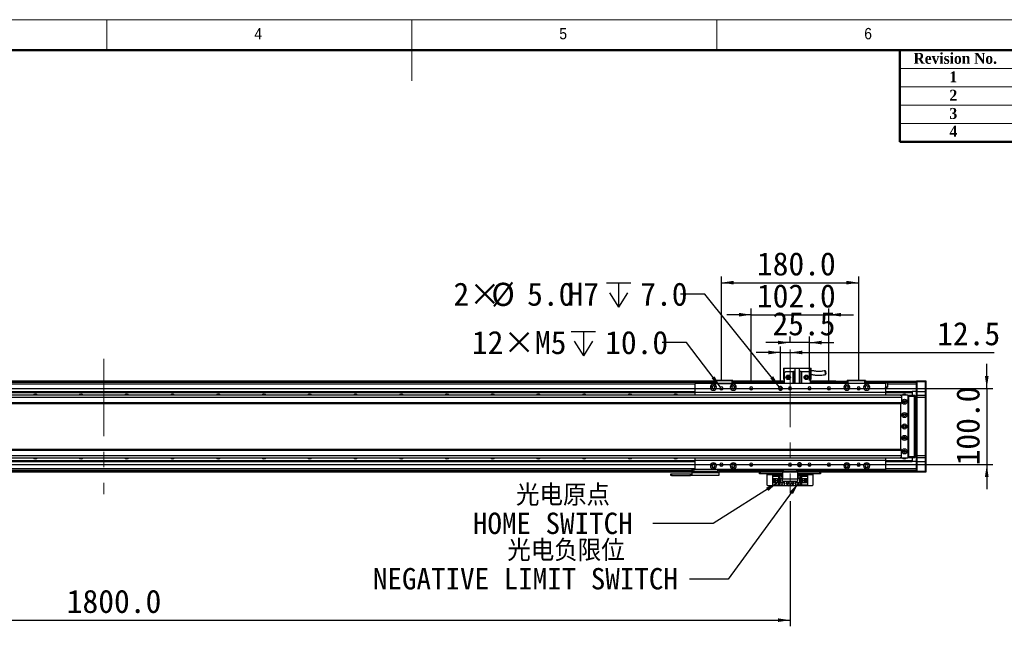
# Model space of a CAD drawing. Header units: millimetres. Extents: x 40 to 3320, y 40 to 2336.
# Tile 7 of 8: x 1166 to 2457, y 1541 to 2336. Entities that reach past the tile are written whole.
import ezdxf

# ---------------------------------------------------------------- set-up
doc = ezdxf.new("R2010")
doc.units = ezdxf.units.MM
doc.header["$LTSCALE"] = 8
doc.linetypes.add('CENTERX2', pattern=[20.32, 12.7, -2.54, 2.54, -2.54])
doc.layers.add('DIMNS', color=7, linetype='Continuous')
doc.styles.add('SLDTEXTSTYLE1', font='Gothic.ttf', dxfattribs={"width": 0.913})
doc.styles.add('SLDTEXTSTYLE2', font='timesbd.ttf', dxfattribs={"width": 0.933})
doc.styles.add('SLDTEXTSTYLE8', font='txt')
doc.styles.add('SLDTEXTSTYLE9', font='txt', dxfattribs={"bigfont": 'bigfont'})
doc.dimstyles.new('SLDDIMSTYLE0', dxfattribs={"dimtxt": 30.4, "dimasz": 16, "dimexe": 0, "dimexo": 0.0625, "dimgap": 7.6, "dimtad": 2, "dimdec": 1, "dimrnd": 1e-09, "dimzin": 4, "dimdsep": 46, "dimtxsty": 'SLDTEXTSTYLE8', "dimsah": 1, "dimcen": 0.09, "dimadec": 0, "dimazin": 1, "dimtfac": 1, "dimtdec": 1, "dimtofl": 0, "dimtmove": 0, "dimatfit": 3, "dimfxl": 0, "dimfrac": 2, "dimtolj": 1, "dimtzin": 12, "dimarcsym": 0})
doc.dimstyles.new('SLDDIMSTYLE1', dxfattribs={"dimtxt": 30.4, "dimasz": 16, "dimexe": 0, "dimexo": 0.0625, "dimgap": 7.6, "dimtad": 2, "dimdec": 1, "dimrnd": 1e-09, "dimzin": 4, "dimdsep": 46, "dimtxsty": 'SLDTEXTSTYLE8', "dimsah": 1, "dimcen": 0.09, "dimadec": 0, "dimazin": 1, "dimtfac": 1, "dimtdec": 1, "dimtmove": 0, "dimatfit": 0, "dimfxl": 0, "dimfrac": 2, "dimtolj": 1, "dimtzin": 12, "dimarcsym": 0})
doc.dimstyles.new('SLDDIMSTYLE2', dxfattribs={"dimtxt": 0.18, "dimasz": 16, "dimexe": 0, "dimexo": 0.0625, "dimgap": 0, "dimtad": 0, "dimtih": 1, "dimtoh": 1, "dimdec": 0, "dimrnd": 1e-09, "dimzin": 0, "dimdsep": 46, "dimtxsty": 'Standard', "dimsah": 1, "dimcen": 0.09, "dimadec": 0, "dimazin": 0, "dimtfac": 16, "dimtdec": 0, "dimtofl": 0, "dimtmove": 0, "dimatfit": 3, "dimfxl": 0, "dimfrac": 2, "dimtolj": 1, "dimtzin": 0, "dimarcsym": 0})
doc.dimstyles.new('SLDDIMSTYLE3', dxfattribs={"dimtxt": 30.4, "dimasz": 16, "dimexe": 0, "dimexo": 0.0625, "dimgap": 7.6, "dimtad": 2, "dimdec": 1, "dimrnd": 1e-09, "dimzin": 12, "dimdsep": 46, "dimtxsty": 'SLDTEXTSTYLE8', "dimsah": 1, "dimcen": 0.09, "dimadec": 0, "dimazin": 3, "dimtfac": 1, "dimtdec": 1, "dimtmove": 0, "dimatfit": 0, "dimfxl": 0, "dimfrac": 2, "dimtolj": 1, "dimtzin": 12, "dimarcsym": 0})
doc.dimstyles.new('SLDDIMSTYLE7', dxfattribs={"dimtxt": 30.4, "dimasz": 16, "dimexe": 0, "dimexo": 0.0625, "dimgap": 7.6, "dimtad": 0, "dimtih": 1, "dimtoh": 1, "dimdec": 1, "dimrnd": 1e-09, "dimzin": 4, "dimdsep": 46, "dimtxsty": 'SLDTEXTSTYLE8', "dimsah": 1, "dimcen": 0, "dimadec": 0, "dimazin": 1, "dimtfac": 1, "dimtdec": 1, "dimtofl": 0, "dimtmove": 0, "dimatfit": 3, "dimfxl": 0, "dimfrac": 2, "dimtolj": 1, "dimtzin": 12, "dimarcsym": 0})
doc.dimstyles.new('SLDDIMSTYLE8', dxfattribs={"dimtxt": 30.4, "dimasz": 16, "dimexe": 0, "dimexo": 0.0625, "dimgap": 7.6, "dimtad": 0, "dimtih": 1, "dimtoh": 1, "dimdec": 1, "dimrnd": 1e-09, "dimzin": 12, "dimdsep": 46, "dimtxsty": 'SLDTEXTSTYLE8', "dimsah": 1, "dimcen": 0, "dimadec": 0, "dimazin": 3, "dimtfac": 1, "dimtdec": 1, "dimtofl": 0, "dimtmove": 0, "dimatfit": 3, "dimfxl": 0, "dimfrac": 2, "dimtolj": 1, "dimtzin": 12, "dimarcsym": 0})

# ---------------------------------------------------------------- blocks, each defined once
blk = doc.blocks.new('_D_24')
at = {"layer": 'DIMNS'}
for p, q in [((2434, 1852.9), (2434, 1884.9)), ((476.1, 1852.9), (2442, 1852.9)), ((2434, 1852.9), (2434, 1752.9)), ((476.1, 1752.9), (2442, 1752.9)), ((2434, 1752.9), (2434, 1720.9))]:
    blk.add_line(p, q, dxfattribs=at)
for points in [[(2434, 1852.9), (2436.4, 1868.9), (2431.6, 1868.9)], [(2434, 1752.9), (2431.6, 1736.9), (2436.4, 1736.9)]]:
    blk.add_solid(points, dxfattribs=at)
at = {"layer": 'DIMNS', "insert": (2394.1, 1751.9), "char_height": 30.4, "attachment_point": 1, "rotation": 90, "style": 'SLDTEXTSTYLE8'}
blk.add_mtext('100.0', dxfattribs=at)
blk = doc.blocks.new('_D_29')
at = {"layer": 'DIMNS'}
for p, q in [((2125, 1863), (2125, 1957.4)), ((2227, 1863), (2227, 1957.4)), ((2125, 1949.4), (2093, 1949.4)), ((2125, 1949.4), (2227, 1949.4)), ((2227, 1949.4), (2259, 1949.4))]:
    blk.add_line(p, q, dxfattribs=at)
for points in [[(2125, 1949.4), (2109, 1951.8), (2109, 1947)], [(2227, 1949.4), (2243, 1947), (2243, 1951.8)]]:
    blk.add_solid(points, dxfattribs=at)
at = {"layer": 'DIMNS', "insert": (2132.5, 1989.3), "char_height": 30.4, "attachment_point": 1, "style": 'SLDTEXTSTYLE8'}
blk.add_mtext('102.0', dxfattribs=at)
blk = doc.blocks.new('_D_30')
at = {"layer": 'DIMNS'}
for p, q in [((2086, 1863), (2086, 1999.4)), ((2086, 1991.4), (2266, 1991.4)), ((2266, 1863), (2266, 1999.4))]:
    blk.add_line(p, q, dxfattribs=at)
for points in [[(2086, 1991.4), (2102, 1989), (2102, 1993.8)], [(2266, 1991.4), (2250, 1993.8), (2250, 1989)]]:
    blk.add_solid(points, dxfattribs=at)
at = {"layer": 'DIMNS', "insert": (2132.5, 2031.3), "char_height": 30.4, "attachment_point": 1, "style": 'SLDTEXTSTYLE8'}
blk.add_mtext('180.0', dxfattribs=at)
blk = doc.blocks.new('_D_31')
at = {"layer": 'DIMNS'}
for p, q in [((2163.5, 1899.9), (2131.5, 1899.9)), ((2163.5, 1863), (2163.5, 1907.9)), ((2163.5, 1899.9), (2176, 1899.9)), ((2176, 1899.9), (2443.8, 1899.9))]:
    blk.add_line(p, q, dxfattribs=at)
for points in [[(2163.5, 1899.9), (2147.5, 1902.3), (2147.5, 1897.5)], [(2176, 1899.9), (2192, 1897.5), (2192, 1902.3)]]:
    blk.add_solid(points, dxfattribs=at)
at = {"layer": 'DIMNS', "insert": (2368.9, 1939.8), "char_height": 30.4, "attachment_point": 1, "style": 'SLDTEXTSTYLE8'}
blk.add_mtext('12.5', dxfattribs=at)
blk = doc.blocks.new('_D_32')
at = {"layer": 'DIMNS'}
for p, q in [((2176, 1912.9), (2144, 1912.9)), ((2176, 1914), (2176, 1920.9)), ((2201.5, 1912.9), (2176, 1912.9)), ((2201.5, 1863), (2201.5, 1920.9)), ((2201.5, 1912.9), (2233.5, 1912.9))]:
    blk.add_line(p, q, dxfattribs=at)
for points in [[(2176, 1912.9), (2160, 1915.3), (2160, 1910.5)], [(2201.5, 1912.9), (2217.5, 1910.5), (2217.5, 1915.3)]]:
    blk.add_solid(points, dxfattribs=at)
at = {"layer": 'DIMNS', "insert": (2152.8, 1952.8), "char_height": 30.4, "attachment_point": 1, "style": 'SLDTEXTSTYLE8'}
blk.add_mtext('25.5', dxfattribs=at)
blk = doc.blocks.new('SW_SYMBOL_HOLE_DEPTH')
at = {"layer": 'DIMNS', "color": 0}
for p, q in [((0, 7000), (6400, 7000)), ((3200, 7000), (3200, 600)), ((800, 4440), (3200, 600)), ((5600, 4440), (3200, 600))]:
    blk.add_line(p, q, dxfattribs=at)
blk = doc.blocks.new('_D_33')
at = {"layer": 'DIMNS'}
for p, q in [((2064.4, 1976.4), (2032.4, 1976.4)), ((2161.9, 1854.8), (2064.4, 1976.4))]:
    blk.add_line(p, q, dxfattribs=at)
blk.add_solid([(2161.9, 1854.8), (2153.8, 1868.8), (2150, 1865.8)], dxfattribs=at)
at = {"layer": 'DIMNS', "xscale": 0.004985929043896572, "yscale": 0.004985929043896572, "zscale": 0.004985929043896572}
blk.add_blockref('SW_SYMBOL_HOLE_DEPTH', (1935, 1956.1), dxfattribs=at)
at = {"layer": 'DIMNS', "char_height": 30.4, "attachment_point": 1, "style": 'SLDTEXTSTYLE8'}
for s, insert in [('2×', (1734.4, 1991.6)), ('%%c', (1784.2, 1991.3)), ('5.0', (1831.1, 1991.6)), ('H7', (1884.1, 1991.6)), ('7.0', (1979.5, 1991.6))]:
    blk.add_mtext(s, dxfattribs=dict(at, insert=insert))
blk = doc.blocks.new('_D_34')
at = {"layer": 'DIMNS'}
for p, q in [((2176, 1705.2), (2176, 1541.1)), ((376, 1691.8), (376, 1541.1)), ((376, 1549.1), (2176, 1549.1))]:
    blk.add_line(p, q, dxfattribs=at)
for points in [[(376, 1549.1), (392, 1546.7), (392, 1551.5)], [(2176, 1549.1), (2160, 1551.5), (2160, 1546.7)]]:
    blk.add_solid(points, dxfattribs=at)
at = {"layer": 'DIMNS', "insert": (1227.2, 1589), "char_height": 30.4, "attachment_point": 1, "style": 'SLDTEXTSTYLE8'}
blk.add_mtext('1800.0', dxfattribs=at)
blk = doc.blocks.new('_D_35')
at = {"layer": 'DIMNS'}
for p, q in [((2040.3, 1912.9), (2008.3, 1912.9)), ((2084.7, 1854.6), (2040.3, 1912.9))]:
    blk.add_line(p, q, dxfattribs=at)
blk.add_solid([(2084.7, 1854.6), (2076.9, 1868.7), (2073.1, 1865.8)], dxfattribs=at)
at = {"layer": 'DIMNS', "xscale": 0.004985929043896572, "yscale": 0.004985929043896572, "zscale": 0.004985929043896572}
blk.add_blockref('SW_SYMBOL_HOLE_DEPTH', (1888.9, 1892.7), dxfattribs=at)
at = {"layer": 'DIMNS', "char_height": 30.4, "attachment_point": 1, "style": 'SLDTEXTSTYLE8'}
for s, insert in [('12×M5', (1758.6, 1928.2)), ('10.0', (1933.4, 1928.2))]:
    blk.add_mtext(s, dxfattribs=dict(at, insert=insert))
blk = doc.blocks.new('SW_NOTE_6')
at = {"layer": 'DIMNS', "color": 0, "char_height": 28, "attachment_point": 2}
for s, insert, style in [(' 光电原点', (-130.4, 51.1), 'SLDTEXTSTYLE9'), ('HOME SWITCH', (-131.3, 14.1), 'SLDTEXTSTYLE8')]:
    blk.add_mtext(s, dxfattribs=dict(at, insert=insert, style=style))
blk = doc.blocks.new('SW_NOTE_7')
at = {"layer": 'DIMNS', "color": 0, "char_height": 28, "attachment_point": 2}
for s, insert, style in [('    光电负限位', (-211.9, 51.6), 'SLDTEXTSTYLE9'), ('NEGATIVE LIMIT SWITCH', (-215.2, 14.6), 'SLDTEXTSTYLE8')]:
    blk.add_mtext(s, dxfattribs=dict(at, insert=insert, style=style))
blk = doc.blocks.new('SW_DOWELSYMBOL_5')
at = {"linetype": 'Continuous', "lineweight": 18}
h = blk.add_hatch(color=0, dxfattribs=at)
edge = h.paths.add_edge_path(flags=0)
edge.add_arc((0, 0), 2.5, 180, 270)
edge.add_line((0, -2.5), (0, 0))
edge.add_line((0, 0), (-2.5, 0))
h = blk.add_hatch(color=0, dxfattribs=at)
edge = h.paths.add_edge_path(flags=0)
edge.add_arc((0, 0), 2.5, 0, 90)
edge.add_line((0, 2.5), (0, 0))
edge.add_line((0, 0), (2.5, 0))
at = {"layer": 'DIMNS', "color": 0}
blk.add_circle((0, 0), 2.5, dxfattribs=at)
blk = doc.blocks.new('SW_DOWELSYMBOL_6')
at = {"linetype": 'Continuous', "lineweight": 18}
h = blk.add_hatch(color=0, dxfattribs=at)
edge = h.paths.add_edge_path(flags=0)
edge.add_arc((0, 0), 2.5, 180, 270)
edge.add_line((0, -2.5), (0, 0))
edge.add_line((0, 0), (-2.5, 0))
h = blk.add_hatch(color=0, dxfattribs=at)
edge = h.paths.add_edge_path(flags=0)
edge.add_arc((0, 0), 2.5, 0, 90)
edge.add_line((0, 2.5), (0, 0))
edge.add_line((0, 0), (2.5, 0))
at = {"layer": 'DIMNS', "color": 0}
blk.add_circle((0, 0), 2.5, dxfattribs=at)

msp = doc.modelspace()

# ---------------------------------------------------------------- linework, layer by layer
at = {"color": 7, "linetype": 'Continuous', "lineweight": 18}
for p, q in [((3320, 2336), (40, 2336)), ((1280, 2296), (1280, 2336)), ((1680, 2336), (1680, 2256)), ((2080, 2296), (2080, 2336)), ((80, 2296), (3280, 2296)), ((2320, 2272), (3280, 2272)), ((2320, 2248), (3280, 2248)), ((2320, 2224), (3280, 2224)), ((2320, 2200), (3280, 2200))]:
    msp.add_line(p, q, dxfattribs=at)
at = {"color": 7, "linetype": 'Continuous', "lineweight": 50}
for p, q in [((3280, 2296), (80, 2296)), ((2320, 2296), (2320, 2176)), ((3280, 2176), (2320, 2176))]:
    msp.add_line(p, q, dxfattribs=at)
at = {"color": 7, "linetype": 'Continuous', "lineweight": 25}
for p, q in [((2167.45, 1879.19), (2168.45, 1879.19)), ((2167.45, 1879.19), (2167.45, 1864.79)), ((2168.45, 1872.79), (2168.45, 1879.19)), ((2168.45, 1879.19), (2182.45, 1879.19)), ((2170.45, 1874.79), (2168.45, 1872.79)), ((2168.45, 1872.79), (2168.45, 1859.39)), ((2170.45, 1874.79), (2179.95, 1874.79)), ((2179.95, 1859.39), (2179.95, 1874.79)), ((2179.95, 1874.79), (2180.45, 1874.79)), ((2180.45, 1874.79), (2180.45, 1859.39)), ((2182.45, 1874.79), (2180.45, 1874.79)), ((2182.45, 1879.39), (2182.45, 1859.39)), ((2182.45, 1879.39), (2188.45, 1879.39)), ((2188.45, 1859.39), (2188.45, 1879.39)), ((2188.45, 1879.19), (2202.45, 1879.19)), ((2190.45, 1874.79), (2188.45, 1874.79)), ((2190.45, 1859.39), (2190.45, 1874.79)), ((2190.45, 1874.79), (2190.95, 1874.79)), ((2190.95, 1874.79), (2200.45, 1874.79)), ((2190.95, 1874.79), (2190.95, 1859.39)), ((2202.45, 1872.79), (2200.45, 1874.79)), ((2202.45, 1879.19), (2203.45, 1879.19)), ((2202.45, 1879.19), (2202.45, 1872.79)), ((2202.45, 1872.79), (2202.45, 1859.39)), ((2203.45, 1864.79), (2203.45, 1879.19)), ((474.95, 1862.69), (2076.95, 1862.69)), ((474.95, 1862.49), (2076.95, 1862.49)), ((474.95, 1862.39), (2076.95, 1862.39)), ((2076.95, 1860.39), (474.95, 1860.39)), ((2076.95, 1863.09), (2077.25, 1863.39)), ((2076.95, 1859.39), (2076.95, 1863.09)), ((2077.95, 1863.09), (2076.95, 1863.09)), ((2077.25, 1863.39), (2078.08, 1863.39)), ((2077.95, 1863.09), (2078.08, 1863.39)), ((2077.95, 1863.09), (2077.95, 1859.39)), ((2099.95, 1863.09), (2077.95, 1863.09)), ((2078.08, 1863.39), (2099.83, 1863.39)), ((2099.95, 1863.09), (2099.83, 1863.39)), ((2099.83, 1863.39), (2100.65, 1863.39)), ((2099.95, 1859.39), (2099.95, 1863.09)), ((2100.95, 1863.09), (2099.95, 1863.09)), ((2100.65, 1863.39), (2100.95, 1863.09)), ((2100.95, 1863.09), (2100.95, 1859.39)), ((2100.95, 1862.69), (2168.45, 1862.69)), ((2100.95, 1862.49), (2168.45, 1862.49)), ((2100.95, 1862.39), (2168.45, 1862.39)), ((2168.45, 1860.39), (2100.95, 1860.39)), ((2167.45, 1864.79), (2168.45, 1864.79)), ((2202.45, 1864.79), (2203.45, 1864.79)), ((2202.45, 1862.69), (2235.95, 1862.69)), ((2202.45, 1862.49), (2235.95, 1862.49)), ((2202.45, 1862.39), (2250.95, 1862.39)), ((2250.95, 1860.39), (2202.45, 1860.39)), ((2235.95, 1862.69), (2235.95, 1862.49)), ((2235.95, 1862.39), (2235.95, 1862.49)), ((2250.95, 1863.09), (2251.25, 1863.39)), ((2250.95, 1859.39), (2250.95, 1863.09)), ((2251.95, 1863.09), (2250.95, 1863.09)), ((2251.25, 1863.39), (2252.08, 1863.39)), ((2251.95, 1863.09), (2252.08, 1863.39)), ((2251.95, 1863.09), (2251.95, 1859.39)), ((2273.95, 1863.09), (2251.95, 1863.09)), ((2252.08, 1863.39), (2273.83, 1863.39)), ((2273.95, 1863.09), (2273.83, 1863.39)), ((2273.83, 1863.39), (2274.65, 1863.39)), ((2273.95, 1859.39), (2273.95, 1863.09)), ((2274.95, 1863.09), (2273.95, 1863.09)), ((2274.65, 1863.39), (2274.95, 1863.09)), ((2274.95, 1863.09), (2274.95, 1859.39)), ((2274.95, 1862.39), (2341.95, 1862.39)), ((2341.95, 1860.39), (2274.95, 1860.39)), ((2341.95, 1862.59), (2342.25, 1862.89)), ((2341.95, 1861.39), (2341.95, 1862.59)), ((2341.95, 1861.39), (2342.25, 1861.39)), ((2341.95, 1848.89), (2341.95, 1861.39)), ((2342.25, 1862.89), (2342.25, 1861.39)), ((2342.25, 1862.89), (2353.65, 1862.89)), ((2342.25, 1861.39), (2342.25, 1848.89)), ((2353.65, 1861.39), (2342.25, 1861.39)), ((2353.65, 1861.39), (2353.65, 1862.89)), ((2353.65, 1862.89), (2353.95, 1862.59)), ((2353.65, 1848.89), (2353.65, 1861.39)), ((2353.65, 1861.39), (2353.95, 1861.39)), ((2353.95, 1862.59), (2353.95, 1861.39)), ((2353.95, 1861.39), (2353.95, 1848.89)), ((500.95, 1848.89), (2050.95, 1848.89)), ((500.95, 1848.6), (2050.95, 1848.6)), ((500.95, 1847.7), (2050.95, 1847.7)), ((500.95, 1847.41), (2050.95, 1847.41)), ((2300.95, 1859.39), (2050.95, 1859.39)), ((2050.95, 1859.39), (2050.95, 1847.39)), ((2300.95, 1847.39), (2050.95, 1847.39)), ((2050.95, 1847.39), (2050.95, 1843.89)), ((2077.95, 1859.39), (2076.95, 1859.39)), ((2076.95, 1859.39), (2076.95, 1859.39)), ((2077.95, 1859.39), (2099.95, 1859.39)), ((2085.95, 1852.89), (2083.85, 1852.89)), ((2085.95, 1852.89), (2088.05, 1852.89)), ((2100.95, 1859.39), (2099.95, 1859.39)), ((2100.95, 1859.39), (2100.95, 1859.39)), ((2124.95, 1852.89), (2122.85, 1852.89)), ((2124.95, 1852.89), (2127.05, 1852.89)), ((2163.45, 1852.89), (2160.95, 1852.89)), ((2163.45, 1852.89), (2165.95, 1852.89)), ((2175.95, 1852.89), (2173.85, 1852.89)), ((2175.95, 1852.89), (2178.05, 1852.89)), ((2201.45, 1852.89), (2199.35, 1852.89)), ((2201.45, 1852.89), (2203.55, 1852.89)), ((2226.95, 1852.89), (2224.85, 1852.89)), ((2226.95, 1852.89), (2229.05, 1852.89)), ((2265.95, 1852.89), (2263.85, 1852.89)), ((2265.95, 1852.89), (2268.05, 1852.89)), ((2300.95, 1859.39), (2300.95, 1847.39)), ((2303.59, 1854.29), (2300.95, 1854.29)), ((2300.95, 1848.89), (2335.95, 1848.89)), ((2300.95, 1848.6), (2335.95, 1848.6)), ((2300.95, 1847.7), (2335.95, 1847.7)), ((2300.95, 1847.41), (2335.95, 1847.41)), ((2300.95, 1847.39), (2300.95, 1843.89)), ((2341.95, 1858.39), (2303.59, 1858.39)), ((2303.59, 1858.39), (2303.59, 1854.29)), ((2335.95, 1848.89), (2335.95, 1848.6)), ((2341.95, 1848.89), (2335.95, 1848.89)), ((2335.95, 1848.6), (2335.95, 1847.7)), ((2335.95, 1847.7), (2335.95, 1847.41)), ((2335.95, 1847.41), (2335.95, 1843.89)), ((2341.95, 1848.89), (2342.25, 1848.89)), ((2341.95, 1843.59), (2341.95, 1848.89)), ((2342.25, 1848.89), (2342.25, 1843.89)), ((2342.25, 1848.89), (2353.65, 1848.89)), ((2353.65, 1843.89), (2353.65, 1848.89)), ((2353.65, 1848.89), (2353.95, 1848.89)), ((2353.95, 1848.89), (2353.95, 1843.59)), ((2321.45, 1843.89), (230.95, 1843.89)), ((2321.95, 1840.89), (230.95, 1840.89)), ((2321.45, 1843.89), (2320.95, 1843.39)), ((2320.95, 1843.39), (2320.95, 1843.25)), ((2330.45, 1843.89), (2321.45, 1843.89)), ((2321.95, 1843.25), (2321.95, 1840.89)), ((2321.95, 1840.89), (2321.95, 1833.89)), ((2327.1, 1835.89), (2324.81, 1835.89)), ((2330.95, 1843.39), (2330.45, 1843.89)), ((2330.45, 1843.89), (2331.95, 1843.89)), ((2331.95, 1843.59), (2330.75, 1843.59)), ((2330.95, 1762.39), (2330.95, 1843.39)), ((2331.45, 1841.89), (2330.95, 1841.89)), ((2331.45, 1763.89), (2331.45, 1841.89)), ((2331.95, 1843.89), (2339.15, 1843.89)), ((2331.95, 1842.39), (2331.95, 1843.89)), ((2339.15, 1842.39), (2331.95, 1842.39)), ((2331.95, 1763.39), (2331.95, 1842.39)), ((2339.15, 1842.39), (2339.15, 1843.89)), ((2339.45, 1843.59), (2339.15, 1843.89)), ((2339.15, 1763.39), (2339.15, 1842.39)), ((2339.45, 1842.39), (2339.15, 1842.39)), ((2339.45, 1843.59), (2339.45, 1842.39)), ((2339.45, 1842.39), (2339.45, 1763.39)), ((2339.45, 1842.39), (2341.95, 1842.39)), ((2341.95, 1841.39), (2339.45, 1841.39)), ((2342.25, 1843.89), (2341.95, 1843.59)), ((2341.95, 1840.89), (2341.95, 1843.59)), ((2341.95, 1764.89), (2341.95, 1840.89)), ((2342.25, 1840.89), (2341.95, 1840.89)), ((2342.25, 1843.89), (2342.25, 1840.89)), ((2342.25, 1843.89), (2353.65, 1843.89)), ((2342.25, 1840.89), (2342.25, 1764.89)), ((2353.65, 1840.89), (2342.25, 1840.89)), ((2353.65, 1840.89), (2353.65, 1843.89)), ((2353.65, 1843.89), (2353.95, 1843.59)), ((2353.65, 1764.89), (2353.65, 1840.89)), ((2353.65, 1840.89), (2353.95, 1840.89)), ((2353.95, 1843.59), (2353.95, 1840.89)), ((2353.95, 1840.89), (2353.95, 1764.89)), ((2321.95, 1833.89), (230.95, 1833.89)), ((230.95, 1832.89), (2321.95, 1832.89)), ((2320.95, 1832.89), (2320.95, 1772.89)), ((2321.95, 1833.89), (2321.95, 1832.89)), ((2339.45, 1818.39), (2341.95, 1818.39)), ((2341.95, 1817.39), (2339.45, 1817.39)), ((2339.45, 1788.39), (2341.95, 1788.39)), ((2341.95, 1787.39), (2339.45, 1787.39)), ((2321.95, 1772.89), (230.95, 1772.89)), ((230.95, 1771.89), (2321.95, 1771.89)), ((2321.95, 1771.89), (2321.95, 1772.89)), ((2321.95, 1764.89), (2321.95, 1771.89)), ((2324.81, 1769.89), (2327.1, 1769.89)), ((230.95, 1764.89), (2321.95, 1764.89)), ((230.95, 1761.89), (2321.45, 1761.89)), ((500.95, 1758.37), (2050.95, 1758.37)), ((500.95, 1758.08), (2050.95, 1758.08)), ((500.95, 1757.18), (2050.95, 1757.18)), ((500.95, 1756.88), (2050.95, 1756.88)), ((2050.95, 1761.89), (2050.95, 1758.39)), ((2300.95, 1758.39), (2050.95, 1758.39)), ((2050.95, 1758.39), (2050.95, 1746.39)), ((2300.95, 1761.89), (2300.95, 1758.39)), ((2300.95, 1758.39), (2300.95, 1746.39)), ((2300.95, 1758.37), (2335.95, 1758.37)), ((2300.95, 1758.08), (2335.95, 1758.08)), ((2300.95, 1757.18), (2335.95, 1757.18)), ((2300.95, 1756.88), (2335.95, 1756.88)), ((2320.95, 1762.53), (2320.95, 1762.39)), ((2320.95, 1762.39), (2321.45, 1761.89)), ((2321.45, 1761.89), (2330.45, 1761.89)), ((2321.95, 1762.53), (2321.95, 1764.89)), ((2330.45, 1761.89), (2330.95, 1762.39)), ((2331.95, 1761.89), (2330.45, 1761.89)), ((2330.75, 1762.19), (2331.95, 1762.19)), ((2330.95, 1763.89), (2331.45, 1763.89)), ((2331.95, 1763.39), (2339.15, 1763.39)), ((2331.95, 1761.89), (2331.95, 1763.39)), ((2339.15, 1761.89), (2331.95, 1761.89)), ((2335.95, 1761.89), (2335.95, 1758.37)), ((2335.95, 1758.37), (2335.95, 1758.08)), ((2335.95, 1758.08), (2335.95, 1757.18)), ((2335.95, 1757.18), (2335.95, 1756.88)), ((2341.95, 1756.88), (2335.95, 1756.88)), ((2339.15, 1761.89), (2339.15, 1763.39)), ((2339.45, 1763.39), (2339.15, 1763.39)), ((2339.45, 1762.19), (2339.15, 1761.89)), ((2339.45, 1764.39), (2341.95, 1764.39)), ((2339.45, 1763.39), (2339.45, 1762.19)), ((2341.95, 1763.39), (2339.45, 1763.39)), ((2341.95, 1762.19), (2341.95, 1764.89)), ((2342.25, 1764.89), (2341.95, 1764.89)), ((2342.25, 1761.89), (2341.95, 1762.19)), ((2341.95, 1756.89), (2341.95, 1762.19)), ((2342.25, 1756.89), (2341.95, 1756.89)), ((2341.95, 1744.39), (2341.95, 1756.89)), ((2342.25, 1764.89), (2342.25, 1761.89)), ((2342.25, 1764.89), (2353.65, 1764.89)), ((2353.65, 1761.89), (2342.25, 1761.89)), ((2342.25, 1761.89), (2342.25, 1756.89)), ((2342.25, 1756.89), (2353.65, 1756.89)), ((2342.25, 1756.89), (2342.25, 1744.39)), ((2353.65, 1761.89), (2353.65, 1764.89)), ((2353.65, 1764.89), (2353.95, 1764.89)), ((2353.65, 1761.89), (2353.95, 1762.19)), ((2353.65, 1756.89), (2353.65, 1761.89)), ((2353.95, 1756.89), (2353.65, 1756.89)), ((2353.65, 1744.39), (2353.65, 1756.89)), ((2353.95, 1764.89), (2353.95, 1762.19)), ((2353.95, 1762.19), (2353.95, 1756.89)), ((2353.95, 1756.89), (2353.95, 1744.39)), ((2047.45, 1745.38), (506.45, 1745.38)), ((2047.45, 1744.39), (2047.45, 1746.39)), ((2047.45, 1746.39), (2048.45, 1746.39)), ((2048.45, 1744.39), (2047.45, 1744.39)), ((2047.45, 1742.56), (2047.45, 1744.39)), ((2048.45, 1746.39), (2048.45, 1744.39)), ((2048.45, 1746.39), (2050.95, 1746.39)), ((2048.45, 1744.39), (2081.45, 1744.39)), ((2300.95, 1746.39), (2050.95, 1746.39)), ((2081.45, 1744.39), (2081.45, 1746.39)), ((2082.45, 1744.39), (2081.45, 1744.39)), ((2082.45, 1746.39), (2082.45, 1744.39)), ((2165.95, 1745.38), (2082.45, 1745.38)), ((2082.45, 1744.39), (2082.45, 1742.56)), ((2085.95, 1752.89), (2083.85, 1752.89)), ((2085.95, 1752.89), (2088.05, 1752.89)), ((2124.95, 1752.89), (2122.85, 1752.89)), ((2124.95, 1752.89), (2127.05, 1752.89)), ((2165.95, 1744.39), (2165.95, 1746.39)), ((2166.95, 1744.39), (2165.95, 1744.39)), ((2165.95, 1742.89), (2165.95, 1744.39)), ((2166.95, 1746.39), (2166.95, 1744.39)), ((2184.95, 1744.39), (2166.95, 1744.39)), ((2175.95, 1752.89), (2173.85, 1752.89)), ((2175.95, 1752.89), (2178.05, 1752.89)), ((2184.95, 1744.39), (2184.95, 1746.39)), ((2185.95, 1744.39), (2184.95, 1744.39)), ((2188.45, 1752.89), (2185.95, 1752.89)), ((2185.95, 1746.39), (2185.95, 1744.39)), ((2341.95, 1745.38), (2185.95, 1745.38)), ((2185.95, 1744.39), (2185.95, 1742.89)), ((2188.45, 1752.89), (2190.95, 1752.89)), ((2201.45, 1752.89), (2199.35, 1752.89)), ((2201.45, 1752.89), (2203.55, 1752.89)), ((2226.95, 1752.89), (2224.85, 1752.89)), ((2226.95, 1752.89), (2229.05, 1752.89)), ((2265.95, 1752.89), (2263.85, 1752.89)), ((2265.95, 1752.89), (2268.05, 1752.89)), ((2342.25, 1744.39), (2341.95, 1744.39)), ((2341.95, 1743.19), (2341.95, 1744.39)), ((2342.25, 1744.39), (2342.25, 1742.89)), ((2342.25, 1744.39), (2353.65, 1744.39)), ((2353.65, 1742.89), (2353.65, 1744.39)), ((2353.95, 1744.39), (2353.65, 1744.39)), ((2353.95, 1744.39), (2353.95, 1743.19)), ((2047.45, 1742.89), (506.45, 1742.89)), ((2019.45, 1738.89), (2019.45, 1740.89)), ((2019.45, 1740.89), (2020.45, 1740.89)), ((2020.45, 1738.89), (2019.45, 1738.89)), ((2020.45, 1740.89), (2020.45, 1738.89)), ((2020.45, 1740.89), (2045.45, 1740.89)), ((2020.45, 1738.89), (2045.45, 1738.89)), ((2045.45, 1738.89), (2045.45, 1740.89)), ((2045.45, 1740.89), (2047.45, 1740.89)), ((2047.45, 1738.89), (2045.45, 1738.89)), ((2047.45, 1742.56), (2082.45, 1742.56)), ((2047.45, 1738.89), (2047.45, 1742.56)), ((2082.45, 1738.89), (2047.45, 1738.89)), ((2165.95, 1742.89), (2082.45, 1742.89)), ((2082.45, 1742.56), (2082.45, 1738.89)), ((2135.95, 1740.89), (2135.95, 1742.89)), ((2136.95, 1740.89), (2135.95, 1740.89)), ((2136.95, 1742.89), (2136.95, 1740.89)), ((2165.95, 1740.89), (2136.95, 1740.89)), ((2145.95, 1740.89), (2145.95, 1739.89)), ((2145.95, 1726.09), (2145.95, 1739.89)), ((2153.25, 1737.79), (2153.25, 1738.59)), ((2153.25, 1738.59), (2162.45, 1738.59)), ((2161.55, 1737.79), (2153.25, 1737.79)), ((2153.25, 1737.79), (2153.25, 1737.29)), ((2161.05, 1737.29), (2153.25, 1737.29)), ((2153.25, 1734.69), (2153.25, 1737.29)), ((2153.25, 1734.69), (2159.45, 1734.69)), ((2153.25, 1729.09), (2153.25, 1734.69)), ((2154.55, 1729.09), (2154.55, 1734.69)), ((2155.05, 1734.34), (2155.05, 1734.69)), ((2159.45, 1734.34), (2155.05, 1734.34)), ((2155.05, 1729.44), (2155.05, 1734.34)), ((2156.01, 1732.69), (2156.01, 1731.09)), ((2157.85, 1732.69), (2156.01, 1732.69)), ((2156.01, 1731.09), (2157.85, 1731.09)), ((2157.85, 1732.69), (2157.85, 1731.09)), ((2159.45, 1734.69), (2159.45, 1729.09)), ((2161.05, 1737.29), (2161.55, 1737.79)), ((2161.05, 1726.49), (2161.05, 1737.29)), ((2161.55, 1725.99), (2161.55, 1737.79)), ((2162.45, 1738.59), (2165.95, 1738.59)), ((2162.45, 1738.59), (2162.45, 1734.89)), ((2162.45, 1734.89), (2165.95, 1734.89)), ((2162.45, 1734.89), (2162.45, 1728.89)), ((2162.95, 1734.89), (2162.95, 1728.89)), ((2163.25, 1734.89), (2163.25, 1728.89)), ((2164.85, 1737.09), (2165.05, 1737.09)), ((2165.45, 1735.89), (2164.85, 1737.09)), ((2165.05, 1737.49), (2165.85, 1737.49)), ((2165.05, 1737.09), (2165.05, 1737.49)), ((2165.95, 1736.89), (2165.45, 1735.89)), ((2165.85, 1737.49), (2165.85, 1737.09)), ((2165.85, 1737.09), (2165.95, 1737.09)), ((2185.95, 1742.89), (2165.95, 1742.89)), ((2165.95, 1742.89), (2165.95, 1734.39)), ((2165.95, 1734.39), (2185.95, 1734.39)), ((2165.95, 1730.89), (2165.95, 1734.39)), ((2185.95, 1730.89), (2165.95, 1730.89)), ((2167.65, 1728.89), (2167.65, 1730.89)), ((2167.95, 1728.89), (2167.95, 1730.89)), ((2168.45, 1730.89), (2168.45, 1728.89)), ((2175.95, 1727.19), (2175.95, 1730.89)), ((2183.45, 1728.89), (2183.45, 1730.89)), ((2183.95, 1730.89), (2183.95, 1728.89)), ((2184.25, 1730.89), (2184.25, 1728.89)), ((2185.95, 1742.89), (2185.95, 1734.39)), ((2341.95, 1742.89), (2185.95, 1742.89)), ((2214.95, 1740.89), (2185.95, 1740.89)), ((2185.95, 1738.59), (2189.45, 1738.59)), ((2185.95, 1736.49), (2186.45, 1737.49)), ((2186.05, 1736.29), (2185.95, 1736.29)), ((2185.95, 1734.89), (2189.45, 1734.89)), ((2185.95, 1734.39), (2185.95, 1730.89)), ((2186.05, 1735.89), (2186.05, 1736.29)), ((2186.85, 1735.89), (2186.05, 1735.89)), ((2186.45, 1737.49), (2187.05, 1736.29)), ((2186.85, 1736.29), (2186.85, 1735.89)), ((2187.05, 1736.29), (2186.85, 1736.29)), ((2188.65, 1728.89), (2188.65, 1734.89)), ((2188.95, 1728.89), (2188.95, 1734.89)), ((2189.45, 1734.89), (2189.45, 1738.59)), ((2189.45, 1738.59), (2198.65, 1738.59)), ((2189.45, 1728.89), (2189.45, 1734.89)), ((2198.65, 1737.79), (2190.35, 1737.79)), ((2190.35, 1737.79), (2190.85, 1737.29)), ((2190.35, 1737.79), (2190.35, 1725.99)), ((2190.85, 1737.29), (2190.85, 1726.49)), ((2198.65, 1737.29), (2190.85, 1737.29)), ((2192.45, 1734.69), (2198.65, 1734.69)), ((2192.45, 1729.09), (2192.45, 1734.69)), ((2196.85, 1734.34), (2192.45, 1734.34)), ((2194.05, 1731.09), (2194.05, 1732.69)), ((2195.89, 1732.69), (2194.05, 1732.69)), ((2194.05, 1731.09), (2195.89, 1731.09)), ((2195.89, 1731.09), (2195.89, 1732.69)), ((2196.85, 1734.69), (2196.85, 1734.34)), ((2196.85, 1734.34), (2196.85, 1729.44)), ((2197.35, 1734.69), (2197.35, 1729.09)), ((2198.65, 1738.59), (2198.65, 1737.79)), ((2198.65, 1737.29), (2198.65, 1737.79)), ((2198.65, 1737.29), (2198.65, 1734.69)), ((2198.65, 1734.69), (2198.65, 1729.09)), ((2205.95, 1739.89), (2205.95, 1740.89)), ((2205.95, 1739.89), (2205.95, 1726.09)), ((2214.95, 1740.89), (2214.95, 1742.89)), ((2215.95, 1740.89), (2214.95, 1740.89)), ((2215.95, 1742.89), (2215.95, 1740.89)), ((2342.25, 1742.89), (2341.95, 1743.19)), ((2341.95, 1743.19), (2341.95, 1742.89)), ((2353.65, 1742.89), (2342.25, 1742.89)), ((2353.95, 1743.19), (2353.65, 1742.89)), ((2145.95, 1726.09), (2146.95, 1725.09)), ((2204.95, 1725.09), (2146.95, 1725.09)), ((2159.45, 1729.09), (2153.25, 1729.09)), ((2153.25, 1726.49), (2153.25, 1729.09)), ((2153.25, 1726.49), (2161.05, 1726.49)), ((2153.25, 1726.49), (2153.25, 1725.99)), ((2153.25, 1725.99), (2161.55, 1725.99)), ((2153.25, 1725.19), (2153.25, 1725.99)), ((2162.45, 1725.19), (2153.25, 1725.19)), ((2155.05, 1729.09), (2155.05, 1729.44)), ((2155.05, 1729.44), (2159.45, 1729.44)), ((2161.55, 1725.99), (2161.05, 1726.49)), ((2162.45, 1728.89), (2162.45, 1725.19)), ((2168.45, 1728.89), (2162.45, 1728.89)), ((2168.45, 1725.19), (2162.45, 1725.19)), ((2164.85, 1727.49), (2165.05, 1727.49)), ((2165.45, 1726.29), (2164.85, 1727.49)), ((2165.05, 1727.89), (2165.85, 1727.89)), ((2165.05, 1727.49), (2165.05, 1727.89)), ((2166.05, 1727.49), (2165.45, 1726.29)), ((2165.85, 1727.89), (2165.85, 1727.49)), ((2165.85, 1727.49), (2166.05, 1727.49)), ((2168.45, 1728.89), (2168.45, 1725.19)), ((2173.95, 1725.19), (2168.45, 1725.19)), ((2183.45, 1725.19), (2177.95, 1725.19)), ((2183.45, 1725.19), (2183.45, 1728.89)), ((2189.45, 1728.89), (2183.45, 1728.89)), ((2189.45, 1725.19), (2183.45, 1725.19)), ((2185.85, 1726.69), (2186.45, 1727.89)), ((2186.05, 1726.69), (2185.85, 1726.69)), ((2186.05, 1726.29), (2186.05, 1726.69)), ((2186.85, 1726.29), (2186.05, 1726.29)), ((2186.45, 1727.89), (2187.05, 1726.69)), ((2186.85, 1726.69), (2186.85, 1726.29)), ((2187.05, 1726.69), (2186.85, 1726.69)), ((2189.45, 1725.19), (2189.45, 1728.89)), ((2198.65, 1725.19), (2189.45, 1725.19)), ((2190.85, 1726.49), (2190.35, 1725.99)), ((2190.35, 1725.99), (2198.65, 1725.99)), ((2190.85, 1726.49), (2198.65, 1726.49)), ((2192.45, 1729.44), (2196.85, 1729.44)), ((2198.65, 1729.09), (2192.45, 1729.09)), ((2196.85, 1729.44), (2196.85, 1729.09)), ((2198.65, 1729.09), (2198.65, 1726.49)), ((2198.65, 1725.99), (2198.65, 1726.49)), ((2198.65, 1725.99), (2198.65, 1725.19)), ((2204.95, 1725.09), (2205.95, 1726.09))]:
    msp.add_line(p, q, dxfattribs=at)
at = {"color": 8, "linetype": 'Continuous', "lineweight": 25}
for p, q in [((2076.95, 1861.89), (474.95, 1861.89)), ((2168.45, 1861.89), (2100.95, 1861.89)), ((2250.95, 1861.89), (2202.45, 1861.89)), ((2341.95, 1861.89), (2274.95, 1861.89)), ((2050.95, 1858.39), (500.95, 1858.39)), ((2050.95, 1747.38), (500.95, 1747.38)), ((2047.45, 1743.89), (506.45, 1743.89)), ((2165.95, 1743.89), (2082.45, 1743.89)), ((2341.95, 1743.89), (2185.95, 1743.89)), ((2341.95, 1747.38), (2300.95, 1747.38)), ((2145.95, 1739.89), (2165.95, 1739.89)), ((2185.95, 1739.89), (2205.95, 1739.89))]:
    msp.add_line(p, q, dxfattribs=at)
at = {"color": 7, "linetype": 'Continuous', "lineweight": 25, "flags": 128}
msp.add_lwpolyline([(2300.31, 1859.39), (2300.32, 1859.64), (2300.42, 1860), (2300.65, 1860.23), (2300.98, 1860.34), (2301.4, 1860.38), (2301.92, 1860.39), (2302.46, 1860.38), (2302.95, 1860.33), (2303.3, 1860.2), (2303.5, 1859.97), (2303.58, 1859.65), (2303.6, 1859.2), (2303.59, 1858.59), (2303.59, 1858.39), (2303.59, 1858.39)], dxfattribs=at)
at = {"color": 7, "linetype": 'Continuous', "lineweight": 25}
for centre, radius in [((2173.45, 1867.29), 3), ((2173.45, 1867.29), 1.7), ((2173.45, 1867.29), 1.6), ((2197.45, 1867.29), 3), ((2197.45, 1867.29), 1.7), ((2197.45, 1867.29), 1.6), ((2325.95, 1835.39), 3.36), ((2325.95, 1835.39), 1.7), ((2325.95, 1835.39), 1.25), ((2325.95, 1817.89), 3.36), ((2325.95, 1817.89), 1.7), ((2325.95, 1817.89), 1.25), ((2325.95, 1802.89), 3.36), ((2325.95, 1802.89), 1.7), ((2325.95, 1802.89), 1.25), ((2325.95, 1787.89), 3.36), ((2325.95, 1787.89), 1.7), ((2325.95, 1787.89), 1.25), ((2325.95, 1770.39), 3.36), ((2325.95, 1770.39), 1.7), ((2325.95, 1770.39), 1.25), ((2172.45, 1728.39), 1.75), ((2172.45, 1728.39), 1.25), ((2179.45, 1728.39), 1.75), ((2179.45, 1728.39), 1.25)]:
    msp.add_circle(centre, radius, dxfattribs=at)
for centre, radius, start, end in [((2075.45, 1854.39), 4, 0, 180), ((2075.45, 1854.39), 4, 180, 0), ((2075.45, 1854.39), 2.25, 0, 180), ((2075.45, 1854.39), 2.25, 180, 0), ((2075.45, 1854.39), 2, 90, 270), ((2075.45, 1854.39), 2, 270, 90), ((2085.95, 1852.89), 2.1, 0, 180), ((2085.95, 1852.89), 2.1, 180, 0), ((2101.45, 1854.39), 4, 0, 180), ((2101.45, 1854.39), 4, 180, 0), ((2101.45, 1854.39), 2.25, 0, 180), ((2101.45, 1854.39), 2.25, 180, 0), ((2101.45, 1854.39), 2, 90, 270), ((2101.45, 1854.39), 2, 270, 90), ((2124.95, 1852.89), 2.1, 0, 180), ((2124.95, 1852.89), 2.1, 180, 0), ((2163.45, 1852.89), 2.5, 0, 180), ((2163.45, 1852.89), 2.5, 180, 0), ((2175.95, 1852.89), 2.1, 0, 180), ((2175.95, 1852.89), 2.1, 180, 0), ((2201.45, 1852.89), 2.1, 0, 180), ((2201.45, 1852.89), 2.1, 180, 0), ((2226.95, 1852.89), 2.1, 0, 180), ((2226.95, 1852.89), 2.1, 180, 0), ((2250.45, 1854.39), 4, 0, 180), ((2250.45, 1854.39), 4, 180, 0), ((2250.45, 1854.39), 2.25, 0, 180), ((2250.45, 1854.39), 2.25, 180, 0), ((2250.45, 1854.39), 2, 90, 270), ((2250.45, 1854.39), 2, 270, 90), ((2265.95, 1852.89), 2.1, 0, 180), ((2265.95, 1852.89), 2.1, 180, 0), ((2276.45, 1854.39), 4, 0, 180), ((2276.45, 1854.39), 4, 180, 0), ((2276.45, 1854.39), 2.25, 0, 180), ((2276.45, 1854.39), 2.25, 180, 0), ((2276.45, 1854.39), 2, 90, 270), ((2276.45, 1854.39), 2, 270, 90), ((1185.95, 1841.39), 3.75, 41.71072, 138.28928), ((1245.95, 1841.39), 3.75, 41.71072, 138.28928), ((1305.95, 1841.39), 3.75, 41.71072, 138.28928), ((1365.95, 1841.39), 3.75, 41.71072, 138.28928), ((1425.95, 1841.39), 3.75, 41.71072, 138.28928), ((1485.95, 1841.39), 3.75, 41.71072, 138.28928), ((1545.95, 1841.39), 3.75, 41.71072, 138.28928), ((1605.95, 1841.39), 3.75, 41.71072, 138.28928), ((1665.95, 1841.39), 3.75, 41.71072, 138.28928), ((1725.95, 1841.39), 3.75, 41.71072, 138.28928), ((1785.95, 1841.39), 3.75, 41.71072, 138.28928), ((1845.95, 1841.39), 3.75, 41.71072, 138.28928), ((1905.95, 1841.39), 3.75, 41.71072, 138.28928), ((1965.95, 1841.39), 3.75, 41.71072, 138.28928), ((2025.95, 1841.39), 3.75, 41.71072, 138.28928), ((2325.95, 1841.39), 3.75, 41.71073, 138.28927), ((1185.95, 1764.38), 3.75, 221.71072, 318.28928), ((1245.95, 1764.38), 3.75, 221.71072, 318.28928), ((1305.95, 1764.38), 3.75, 221.71072, 318.28928), ((1365.95, 1764.38), 3.75, 221.71072, 318.28928), ((1425.95, 1764.38), 3.75, 221.71072, 318.28928), ((1485.95, 1764.38), 3.75, 221.71072, 318.28928), ((1545.95, 1764.38), 3.75, 221.71072, 318.28928), ((1605.95, 1764.38), 3.75, 221.71072, 318.28928), ((1665.95, 1764.38), 3.75, 221.71072, 318.28928), ((1725.95, 1764.38), 3.75, 221.71072, 318.28928), ((1785.95, 1764.38), 3.75, 221.71072, 318.28928), ((1845.95, 1764.38), 3.75, 221.71072, 318.28928), ((1905.95, 1764.38), 3.75, 221.71072, 318.28928), ((1965.95, 1764.38), 3.75, 221.71072, 318.28928), ((2025.95, 1764.38), 3.75, 221.71072, 318.28928), ((2325.95, 1764.38), 3.75, 221.71073, 318.28927), ((2075.45, 1751.38), 4, 0, 180), ((2075.45, 1751.38), 4, 180, 0), ((2075.45, 1751.38), 2.25, 0, 180), ((2075.45, 1751.38), 2.25, 180, 0), ((2075.45, 1751.38), 2, 90, 270), ((2075.45, 1751.38), 2, 270, 90), ((2085.95, 1752.89), 2.1, 0, 180), ((2085.95, 1752.89), 2.1, 180, 0), ((2101.45, 1751.38), 4, 0, 180), ((2101.45, 1751.38), 4, 180, 0), ((2101.45, 1751.38), 2.25, 0, 180), ((2101.45, 1751.38), 2.25, 180, 0), ((2101.45, 1751.38), 2, 90, 270), ((2101.45, 1751.38), 2, 270, 90), ((2124.95, 1752.89), 2.1, 0, 180), ((2124.95, 1752.89), 2.1, 180, 0), ((2175.95, 1752.89), 2.1, 0, 180), ((2175.95, 1752.89), 2.1, 180, 0), ((2188.45, 1752.89), 2.5, 0, 180), ((2188.45, 1752.89), 2.5, 180, 0), ((2201.45, 1752.89), 2.1, 0, 180), ((2201.45, 1752.89), 2.1, 180, 0), ((2226.95, 1752.89), 2.1, 0, 180), ((2226.95, 1752.89), 2.1, 180, 0), ((2250.45, 1751.38), 4, 0, 180), ((2250.45, 1751.38), 4, 180, 0), ((2250.45, 1751.38), 2.25, 0, 180), ((2250.45, 1751.38), 2.25, 180, 0), ((2250.45, 1751.38), 2, 90, 270), ((2250.45, 1751.38), 2, 270, 90), ((2265.95, 1752.89), 2.1, 0, 180), ((2265.95, 1752.89), 2.1, 180, 0), ((2276.45, 1751.38), 4, 0, 180), ((2276.45, 1751.38), 4, 180, 0), ((2276.45, 1751.38), 2.25, 0, 180), ((2276.45, 1751.38), 2.25, 180, 0), ((2276.45, 1751.38), 2, 90, 270), ((2276.45, 1751.38), 2, 270, 90), ((2173.95, 1727.19), 2, 270, 0), ((2177.95, 1727.19), 2, 180, 270)]:
    msp.add_arc(centre, radius, start, end, dxfattribs=at)
for points, knots in [([(2222.19, 1875.94), (2221.15, 1875.77), (2219.33, 1875.49), (2216.95, 1875.11), (2215.14, 1874.97), (2213.56, 1874.94), (2211.79, 1875.02), (2209.93, 1875.24), (2208.03, 1875.53), (2206.51, 1875.75), (2205.09, 1875.89), (2204.15, 1875.94), (2203.59, 1875.92), (2203.45, 1875.91)], [0, 0, 0, 0, 0.1728192, 0.3012074, 0.3945057, 0.4621978, 0.5503031, 0.6704374, 0.7542673, 0.8531356, 0.9124956, 0.9778849, 1, 1, 1, 1]), ([(2221.81, 1874.78), (2221.84, 1875.03), (2221.89, 1875.53), (2222.07, 1875.93), (2222.29, 1875.97), (2222.52, 1875.69), (2222.74, 1875.18), (2222.93, 1874.49), (2223.07, 1873.68), (2223.14, 1872.84), (2223.15, 1872.06), (2223.08, 1871.44), (2222.93, 1871.05), (2222.74, 1870.96), (2222.53, 1871.07), (2222.35, 1871.41), (2222.18, 1871.94), (2222.02, 1872.68), (2221.91, 1873.42), (2221.84, 1873.97), (2221.81, 1874.23), (2221.8, 1874.31), (2221.8, 1874.33), (2221.8, 1874.41), (2221.8, 1874.56), (2221.81, 1874.7), (2221.81, 1874.78)], [0, 0, 0, 0, 0.0648173, 0.1297796, 0.1897322, 0.2426193, 0.2944126, 0.3462427, 0.3987243, 0.4521993, 0.5066011, 0.561452, 0.616052, 0.6697726, 0.727068, 0.7653776, 0.8036915, 0.8589089, 0.9142291, 0.9495541, 0.964001, 0.964851, 0.965759, 0.9687104, 0.9805279, 1, 1, 1, 1]), ([(2173.24, 1866.16), (2173.11, 1866.18), (2172.85, 1866.22), (2172.51, 1866.45), (2172.25, 1866.77), (2172.11, 1867.17), (2172.09, 1867.61), (2172.23, 1868.05), (2172.49, 1868.42), (2172.73, 1868.58), (2172.85, 1868.66)], [0, 0, 0, 0, 0.1153848, 0.2312777, 0.3517882, 0.4770209, 0.6065312, 0.7402436, 0.8783668, 1, 1, 1, 1]), ([(2173.45, 1866.14), (2173.46, 1866.14), (2173.58, 1866.14), (2173.81, 1866.18), (2174.13, 1866.34), (2174.38, 1866.58), (2174.55, 1866.9), (2174.62, 1867.24), (2174.58, 1867.6), (2174.44, 1867.92), (2174.2, 1868.18), (2173.9, 1868.37), (2173.55, 1868.45), (2173.2, 1868.43), (2172.87, 1868.3), (2172.59, 1868.08), (2172.4, 1867.79), (2172.3, 1867.45), (2172.3, 1867.09), (2172.41, 1866.76), (2172.62, 1866.47), (2172.9, 1866.25), (2173.13, 1866.19), (2173.24, 1866.16)], [0, 0, 0, 0, 0.0017237, 0.0516364, 0.1015438, 0.1514554, 0.2013691, 0.251287, 0.3012015, 0.3511133, 0.4010245, 0.4509386, 0.5008521, 0.5507725, 0.6006843, 0.6505982, 0.7005122, 0.7504258, 0.8003372, 0.8502509, 0.9001586, 0.9500743, 1, 1, 1, 1]), ([(2174.06, 1868.66), (2174.19, 1868.57), (2174.46, 1868.39), (2174.72, 1867.96), (2174.83, 1867.49), (2174.76, 1867.02), (2174.55, 1866.61), (2174.23, 1866.32), (2173.91, 1866.19), (2173.72, 1866.16), (2173.66, 1866.16)], [0, 0, 0, 0, 0.14080766, 0.28806618, 0.43044257, 0.56795179, 0.70060948, 0.82849557, 0.95159095, 1, 1, 1, 1]), ([(2197.32, 1866.16), (2197.27, 1866.16), (2197.07, 1866.17), (2196.75, 1866.28), (2196.41, 1866.55), (2196.17, 1866.93), (2196.08, 1867.39), (2196.15, 1867.88), (2196.39, 1868.32), (2196.66, 1868.56), (2196.83, 1868.65), (2196.85, 1868.66)], [0, 0, 0, 0, 0.0488643, 0.1680404, 0.2919235, 0.4205481, 0.5539625, 0.6921693, 0.8349365, 0.9819039, 1, 1, 1, 1]), ([(2197.24, 1866.16), (2197.11, 1866.2), (2196.86, 1866.27), (2196.59, 1866.51), (2196.42, 1866.75), (2196.32, 1867.02), (2196.3, 1867.23), (2196.3, 1867.36), (2196.31, 1867.39), (2196.31, 1867.39), (2196.31, 1867.4), (2196.31, 1867.4), (2196.31, 1867.4), (2196.31, 1867.4)], [0, 0, 0, 0, 0.2369288, 0.4417109, 0.6142361, 0.7545071, 0.9380777, 0.9829627, 0.9897878, 0.9952062, 0.9975497, 0.9997672, 1, 1, 1, 1]), ([(2197.66, 1866.16), (2197.8, 1866.18), (2198.08, 1866.23), (2198.44, 1866.49), (2198.69, 1866.83), (2198.81, 1867.24), (2198.8, 1867.67), (2198.66, 1868.07), (2198.41, 1868.42), (2198.18, 1868.58), (2198.06, 1868.66)], [0, 0, 0, 0, 0.1248156, 0.24985, 0.3748738, 0.4998702, 0.6248559, 0.7498351, 0.8748498, 1, 1, 1, 1]), ([(2203.45, 1870.9), (2203.82, 1870.92), (2204.71, 1870.96), (2206.08, 1870.78), (2207.5, 1870.58), (2208.77, 1870.39), (2209.87, 1870.24), (2210.83, 1870.13), (2212.07, 1870.02), (2213.9, 1869.95), (2216.5, 1870.04), (2219.5, 1870.46), (2221.64, 1870.81), (2222.76, 1871)], [0, 0, 0, 0, 0.0561689, 0.1350525, 0.2093699, 0.2758297, 0.3326415, 0.3788426, 0.421683, 0.5224867, 0.6560384, 0.8185895, 1, 1, 1, 1]), ([(2303.59, 1854.29), (2303.25, 1854.09), (2302.75, 1853.8), (2302.22, 1853.47), (2301.95, 1853.41), (2301.78, 1853.45), (2301.55, 1853.56), (2301.27, 1853.73), (2301.05, 1853.85), (2300.95, 1853.91)], [0, 0, 0, 0, 0.3988989, 0.5795142, 0.625831, 0.6717823, 0.7473312, 0.8856592, 1, 1, 1, 1])]:
    msp.add_open_spline(points, degree=3, knots=knots, dxfattribs=at)
at = {"layer": 'DIMNS', "linetype": 'CENTERX2', "lineweight": 18}
for p, q in [((2175.95, 1903.84), (2175.95, 1715.35)), ((1275.95, 1891.69), (1275.95, 1714.09))]:
    msp.add_line(p, q, dxfattribs=at)

# ---------------------------------------------------------------- block references
at = {"layer": 'DIMNS'}
for name, p in [('SW_DOWELSYMBOL_5', (2163.45, 1852.89)), ('SW_DOWELSYMBOL_6', (2188.45, 1752.89)), ('SW_NOTE_6', (1996.04, 1675.9)), ('SW_NOTE_7', (2044.05, 1602.82))]:
    msp.add_blockref(name, p, dxfattribs=at)

# ---------------------------------------------------------------- texts
at = {"color": 7, "linetype": 'Continuous', "lineweight": 0, "attachment_point": 1}
for s, insert, char_height, style in [('4', (1473.33, 2325.17), 14.82, 'SLDTEXTSTYLE1'), ('5', (1873.33, 2325.17), 14.82, 'SLDTEXTSTYLE1'), ('6', (2273.33, 2325.17), 14.82, 'SLDTEXTSTYLE1'), ('Revision No.', (2337.99, 2292.59), 14.4, 'SLDTEXTSTYLE2'), ('1', (2385.1, 2268.4), 14.4, 'SLDTEXTSTYLE2'), ('2', (2385.1, 2244.2), 14.4, 'SLDTEXTSTYLE2'), ('3', (2385.1, 2220.36), 14.4, 'SLDTEXTSTYLE2'), ('4', (2385.1, 2196.93), 14.4, 'SLDTEXTSTYLE2')]:
    msp.add_mtext(s, dxfattribs=dict(at, insert=insert, char_height=char_height, style=style))

# ---------------------------------------------------------------- dimensions: what is measured, and where the dimension line sits
at = {"layer": 'DIMNS'}
for base, p1, p2, dimstyle, picture, middle in [((2265.95, 1991.39), (2085.95, 1852.89), (2265.95, 1852.89), 'SLDDIMSTYLE1', '_D_30', (2180.88, 1991.39)), ((2226.95, 1949.39), (2124.95, 1852.89), (2226.95, 1852.89), 'SLDDIMSTYLE1', '_D_29', (2180.88, 1949.39)), ((2175.95, 1912.87), (2201.45, 1852.89), (2175.95, 1903.84), 'SLDDIMSTYLE3', '_D_32', (2190.2, 1912.87)), ((2175.95, 1899.87), (2163.45, 1852.89), (2175.95, 1903.84), 'SLDDIMSTYLE3', '_D_31', (2406.36, 1899.87)), ((2175.95, 1549.09), (375.95, 1701.94), (2175.95, 1715.35), 'SLDDIMSTYLE0', '_D_34', (1286.64, 1549.09))]:
    dim = msp.add_linear_dim(base=base, p1=p1, p2=p2, dimstyle=dimstyle, dxfattribs=at)
    dim.commit()
    dim.dimension.update_dxf_attribs({"geometry": picture, "text_midpoint": middle, "dimtype": 160})
dim = msp.add_diameter_dim_2p(p1=(2165.02, 1850.94), p2=(2161.89, 1854.84), text='2×<>H7{\\fGDT;x}7.0', dimstyle='SLDDIMSTYLE7', dxfattribs=at)
dim.commit()
dim.dimension.update_dxf_attribs({"geometry": '_D_33', "text_midpoint": (1883.43, 1976.37), "dimtype": 163})
dim = msp.add_radius_dim(center=(2085.95, 1852.89), mpoint=(2084.68, 1854.56), text='12×M5{\\fGDT;x}10.0', dimstyle='SLDDIMSTYLE8', override={"dimpost": '<>'}, dxfattribs=at)
dim.commit()
dim.dimension.update_dxf_attribs({"geometry": '_D_35', "text_midpoint": (1883.43, 1912.87), "dimtype": 164})
dim = msp.add_linear_dim(base=(2433.95, 1752.89), p1=(465.95, 1852.89), p2=(465.95, 1752.89), angle=90, dimstyle='SLDDIMSTYLE1', dxfattribs=at)
dim.commit()
dim.dimension.update_dxf_attribs({"geometry": '_D_24', "text_midpoint": (2433.95, 1800.29), "dimtype": 160})

# ---------------------------------------------------------------- leaders
for points in [[(2159.45, 1729.09), (2075.06, 1675.9), (1996.04, 1675.9)], [(2187.05, 1728.89), (2094.85, 1602.82), (2044.05, 1602.82)]]:
    msp.add_leader(points, dimstyle='SLDDIMSTYLE2', dxfattribs=at)

doc.saveas('drawing.dxf')
